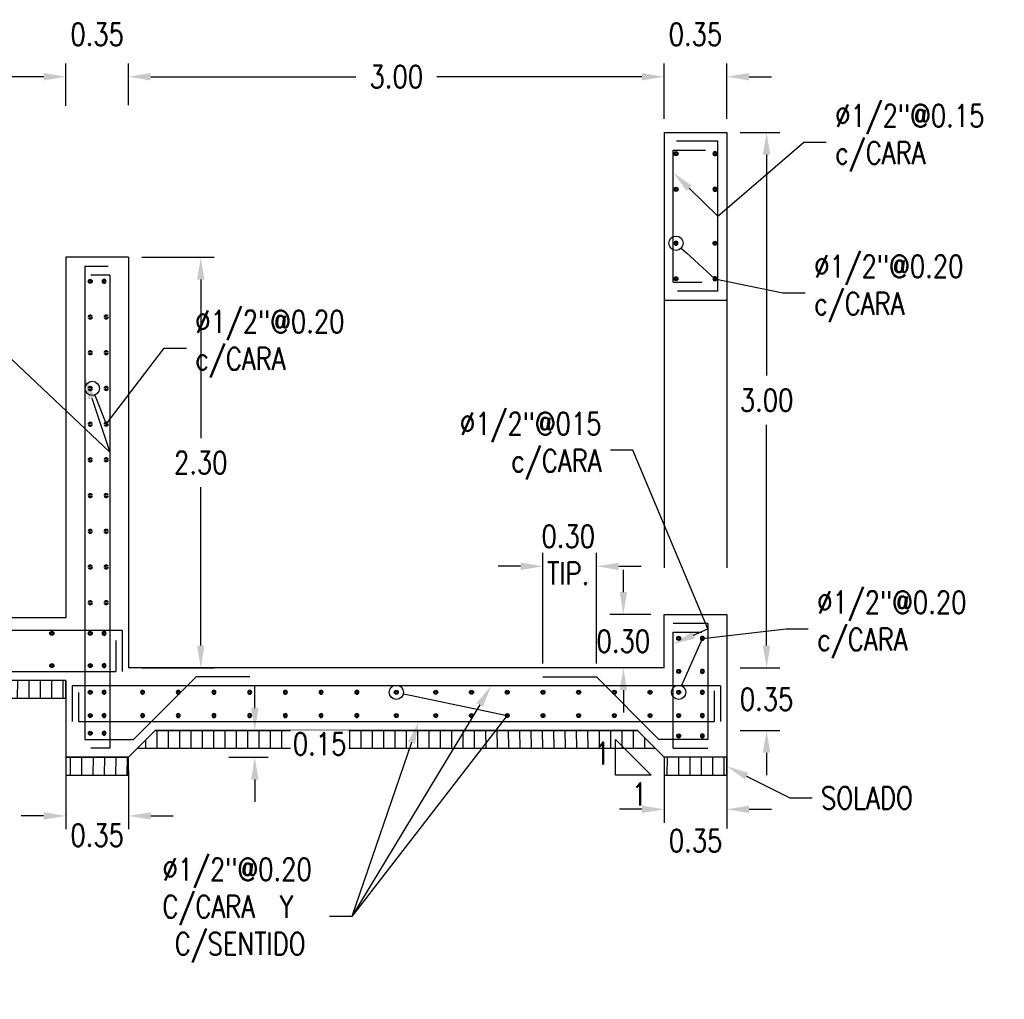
# Model space of a CAD drawing. Header units: metres. Extents: x 725561 to 725799, y 9150913 to 9151110.
# Tile 8 of 36: x 725618.61 to 725624.12, y 9150923.1 to 9150928.59. Entities that reach past the tile are written whole.
import ezdxf
from ezdxf import colors
from ezdxf.entities.mleader import LeaderData, LeaderLine
from ezdxf.math import Vec2, Vec3

# ---------------------------------------------------------------- set-up
doc = ezdxf.new("R2010")
doc.units = ezdxf.units.M
doc.linetypes.add('DASHED', pattern=[0.75, 0.5, -0.25])
for name, color, linetype in [('2MURO', 2, 'Continuous'), ('Acero', 7, 'Continuous'), ('Layer1 (.05)', 8, 'Continuous'), ('Layer3 (.10)', 3, 'Continuous'), ('Layer4 (.15)', 2, 'Continuous')]:
    doc.layers.add(name, color=color, linetype=linetype)
doc.layers.add('punto 01', color=4, linetype='Continuous', lineweight=5)
doc.styles.add('AIR-Simplex.(0.80)', font='simplex.shx', dxfattribs={"width": 0.8})
doc.styles.add('SIMPLEX', font='simplex.shx')
doc.dimstyles.new('AIR-100 (A3)_HORIZ', dxfattribs={"dimscale": 0.1, "dimtxt": 1.25, "dimasz": 1.25, "dimexe": 0.75, "dimexo": 0.75, "dimgap": 0.75, "dimtad": 0, "dimtih": 1, "dimtoh": 1, "dimzin": 1, "dimdsep": 46, "dimtxsty": 'AIR-Simplex.(0.80)', "dimcen": 0.75, "dimdle": 1.5, "dimclrd": 1, "dimclre": 1, "dimclrt": 7, "dimadec": 0, "dimazin": 0, "dimtfac": 1, "dimtofl": 0, "dimtmove": 2, "dimatfit": 3, "dimfxl": 1.5, "dimtolj": 1, "dimtzin": 1, "dimarcsym": 0})

# ---------------------------------------------------------------- blocks, each defined once
blk = doc.blocks.new('_DotBlank')
at = {"color": 0, "linetype": 'ByBlock', "lineweight": -2}
blk.add_line((-0.5, 0), (-1, 0), dxfattribs=at)
blk.add_circle((0, 0), 0.5, dxfattribs=at)
blk = doc.blocks.new('*D929')
at = {"layer": 'Defpoints', "color": 0, "transparency": 16777216}
for p in [(725622.2186300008, 9150928.271247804), (725619.218630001, 9150928.036518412), (725622.2186300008, 9150928.043039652)]:
    blk.add_point(p, dxfattribs=at)
at = {"layer": 'Layer1 (.05)', "color": 1, "lineweight": -2, "transparency": 16777216}
for p, q in [((725619.218630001, 9150928.111518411), (725619.218630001, 9150928.346247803)), ((725622.2186300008, 9150928.11803965), (725622.2186300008, 9150928.346247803)), ((725619.343630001, 9150928.271247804), (725620.4912490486, 9150928.271247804)), ((725622.0936300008, 9150928.271247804), (725620.9460109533, 9150928.271247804))]:
    blk.add_line(p, q, dxfattribs=at)
at = {"layer": 'Layer1 (.05)', "color": 1, "transparency": 16777216}
for points in [[(725619.343630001, 9150928.292081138), (725619.343630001, 9150928.25041447), (725619.218630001, 9150928.271247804)], [(725622.0936300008, 9150928.292081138), (725622.0936300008, 9150928.25041447), (725622.2186300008, 9150928.271247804)]]:
    blk.add_solid(points, dxfattribs=at)
at = {"layer": 'Layer1 (.05)', "color": 7, "transparency": 16777216, "insert": (725620.718630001, 9150928.271247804), "char_height": 0.125, "attachment_point": 5, "style": 'AIR-Simplex.(0.80)'}
blk.add_mtext('\\A1;3.00', dxfattribs=at)
blk = doc.blocks.new('*D930')
at = {"layer": 'Defpoints', "color": 0, "transparency": 16777216}
for p in [(725618.8686300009, 9150928.271247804), (725618.8686300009, 9150928.03411949), (725616.468630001, 9150927.959773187)]:
    blk.add_point(p, dxfattribs=at)
at = {"layer": 'Layer1 (.05)', "color": 1, "lineweight": -2, "transparency": 16777216}
for p, q in [((725616.468630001, 9150928.034773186), (725616.468630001, 9150928.346247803)), ((725618.8686300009, 9150928.10911949), (725618.8686300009, 9150928.346247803)), ((725616.593630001, 9150928.271247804), (725617.4412490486, 9150928.271247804)), ((725618.7436300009, 9150928.271247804), (725617.8960109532, 9150928.271247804))]:
    blk.add_line(p, q, dxfattribs=at)
at = {"layer": 'Layer1 (.05)', "color": 1, "transparency": 16777216}
for points in [[(725616.593630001, 9150928.292081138), (725616.593630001, 9150928.25041447), (725616.468630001, 9150928.271247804)], [(725618.7436300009, 9150928.292081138), (725618.7436300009, 9150928.25041447), (725618.8686300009, 9150928.271247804)]]:
    blk.add_solid(points, dxfattribs=at)
at = {"layer": 'Layer1 (.05)', "color": 7, "transparency": 16777216, "insert": (725617.6686300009, 9150928.271247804), "char_height": 0.125, "attachment_point": 5, "style": 'AIR-Simplex.(0.80)'}
blk.add_mtext('\\A1;2.40', dxfattribs=at)
blk = doc.blocks.new('*D932')
at = {"layer": 'Defpoints', "color": 0, "transparency": 16777216}
for p in [(725619.218630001, 9150928.271247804), (725618.8686300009, 9150928.03411949), (725619.218630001, 9150928.036518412)]:
    blk.add_point(p, dxfattribs=at)
at = {"layer": 'Layer4 (.15)', "color": 1, "lineweight": -2, "transparency": 16777216}
for p, q in [((725618.8686300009, 9150928.10911949), (725618.8686300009, 9150928.346247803)), ((725619.218630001, 9150928.111518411), (725619.218630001, 9150928.346247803)), ((725618.7436300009, 9150928.271247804), (725618.6186300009, 9150928.271247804)), ((725619.343630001, 9150928.271247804), (725619.468630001, 9150928.271247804))]:
    blk.add_line(p, q, dxfattribs=at)
at = {"layer": 'Layer4 (.15)', "color": 1, "transparency": 16777216}
for points in [[(725618.7436300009, 9150928.292081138), (725618.7436300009, 9150928.25041447), (725618.8686300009, 9150928.271247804)], [(725619.343630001, 9150928.292081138), (725619.343630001, 9150928.25041447), (725619.218630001, 9150928.271247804)]]:
    blk.add_solid(points, dxfattribs=at)
at = {"layer": 'Layer4 (.15)', "color": 7, "transparency": 16777216, "insert": (725619.0436300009, 9150928.508747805), "char_height": 0.125, "attachment_point": 5, "style": 'AIR-Simplex.(0.80)'}
blk.add_mtext('\\A1;0.35', dxfattribs=at)
blk = doc.blocks.new('*D1040')
at = {"layer": 'Defpoints', "color": 0, "transparency": 16777216}
for p in [(725622.5686300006, 9150928.271247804), (725622.2186300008, 9150927.959773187), (725622.5686300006, 9150927.959773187)]:
    blk.add_point(p, dxfattribs=at)
at = {"layer": 'Layer4 (.15)', "color": 1, "lineweight": -2, "transparency": 16777216}
for p, q in [((725622.2186300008, 9150928.034773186), (725622.2186300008, 9150928.346247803)), ((725622.5686300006, 9150928.034773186), (725622.5686300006, 9150928.346247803)), ((725622.0936300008, 9150928.271247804), (725621.9686300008, 9150928.271247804)), ((725622.6936300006, 9150928.271247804), (725622.8186300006, 9150928.271247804))]:
    blk.add_line(p, q, dxfattribs=at)
at = {"layer": 'Layer4 (.15)', "color": 1, "transparency": 16777216}
for points in [[(725622.0936300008, 9150928.292081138), (725622.0936300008, 9150928.25041447), (725622.2186300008, 9150928.271247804)], [(725622.6936300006, 9150928.292081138), (725622.6936300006, 9150928.25041447), (725622.5686300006, 9150928.271247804)]]:
    blk.add_solid(points, dxfattribs=at)
at = {"layer": 'Layer4 (.15)', "color": 7, "transparency": 16777216, "insert": (725622.3936300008, 9150928.508747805), "char_height": 0.125, "attachment_point": 5, "style": 'AIR-Simplex.(0.80)'}
blk.add_mtext('\\A1;0.35', dxfattribs=at)
blk = doc.blocks.new('*D934')
at = {"layer": 'Defpoints', "color": 0, "transparency": 16777216}
for p in [(725618.8686300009, 9150924.459773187), (725619.218630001, 9150924.459773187), (725619.218630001, 9150924.131105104)]:
    blk.add_point(p, dxfattribs=at)
at = {"layer": 'Layer4 (.15)', "color": 1, "lineweight": -2, "transparency": 16777216}
for p, q in [((725618.8686300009, 9150924.384773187), (725618.8686300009, 9150924.056105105)), ((725619.218630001, 9150924.384773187), (725619.218630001, 9150924.056105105)), ((725618.7436300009, 9150924.131105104), (725618.6186300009, 9150924.131105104)), ((725619.343630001, 9150924.131105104), (725619.468630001, 9150924.131105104))]:
    blk.add_line(p, q, dxfattribs=at)
at = {"layer": 'Layer4 (.15)', "color": 1, "transparency": 16777216}
for points in [[(725618.7436300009, 9150924.151938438), (725618.7436300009, 9150924.11027177), (725618.8686300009, 9150924.131105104)], [(725619.343630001, 9150924.151938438), (725619.343630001, 9150924.11027177), (725619.218630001, 9150924.131105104)]]:
    blk.add_solid(points, dxfattribs=at)
at = {"layer": 'Layer4 (.15)', "color": 7, "transparency": 16777216, "insert": (725619.0436300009, 9150924.022938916), "char_height": 0.125, "attachment_point": 5, "style": 'AIR-Simplex.(0.80)'}
blk.add_mtext('\\A1;0.35', dxfattribs=at)
blk = doc.blocks.new('*D1041')
at = {"layer": 'Defpoints', "color": 0, "transparency": 16777216}
for p in [(725622.2186300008, 9150924.459773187), (725622.5686300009, 9150924.459773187), (725622.5686300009, 9150924.168218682)]:
    blk.add_point(p, dxfattribs=at)
at = {"layer": 'Layer4 (.15)', "color": 1, "lineweight": -2, "transparency": 16777216}
for p, q in [((725622.2186300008, 9150924.384773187), (725622.2186300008, 9150924.093218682)), ((725622.5686300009, 9150924.384773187), (725622.5686300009, 9150924.093218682)), ((725622.0936300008, 9150924.168218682), (725621.9686300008, 9150924.168218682)), ((725622.6936300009, 9150924.168218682), (725622.8186300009, 9150924.168218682))]:
    blk.add_line(p, q, dxfattribs=at)
at = {"layer": 'Layer4 (.15)', "color": 1, "transparency": 16777216}
for points in [[(725622.0936300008, 9150924.189052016), (725622.0936300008, 9150924.147385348), (725622.2186300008, 9150924.168218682)], [(725622.6936300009, 9150924.189052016), (725622.6936300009, 9150924.147385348), (725622.5686300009, 9150924.168218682)]]:
    blk.add_solid(points, dxfattribs=at)
at = {"layer": 'Layer4 (.15)', "color": 7, "transparency": 16777216, "insert": (725622.3944418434, 9150923.992178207), "char_height": 0.125, "attachment_point": 5, "style": 'AIR-Simplex.(0.80)'}
blk.add_mtext('\\A1;0.35', dxfattribs=at)
blk = doc.blocks.new('*D935')
at = {"layer": 'Defpoints', "color": 0, "transparency": 16777216}
for p in [(725622.5686300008, 9150927.95977319), (725622.5686300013, 9150924.959773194), (725622.7917772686, 9150924.959773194)]:
    blk.add_point(p, dxfattribs=at)
at = {"layer": 'Layer4 (.15)', "color": 1, "lineweight": -2, "transparency": 16777216}
for p, q in [((725622.6436300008, 9150927.95977319), (725622.8667772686, 9150927.95977319)), ((725622.7917772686, 9150927.83477319), (725622.7917772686, 9150926.597273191)), ((725622.7917772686, 9150925.084773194), (725622.7917772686, 9150926.322273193)), ((725622.6436300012, 9150924.959773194), (725622.8667772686, 9150924.959773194))]:
    blk.add_line(p, q, dxfattribs=at)
at = {"layer": 'Layer4 (.15)', "color": 1, "transparency": 16777216}
for points in [[(725622.7709439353, 9150927.83477319), (725622.812610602, 9150927.83477319), (725622.7917772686, 9150927.95977319)], [(725622.7709439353, 9150925.084773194), (725622.812610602, 9150925.084773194), (725622.7917772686, 9150924.959773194)]]:
    blk.add_solid(points, dxfattribs=at)
at = {"layer": 'Layer4 (.15)', "color": 7, "transparency": 16777216, "insert": (725622.7917772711, 9150926.45977319), "char_height": 0.125, "attachment_point": 5, "style": 'AIR-Simplex.(0.80)'}
blk.add_mtext('\\A1;3.00', dxfattribs=at)
blk = doc.blocks.new('*D936')
at = {"layer": 'Defpoints', "color": 0, "transparency": 16777216}
for p in [(725621.8393406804, 9150925.529212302), (725621.5393406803, 9150924.909773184), (725621.8393406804, 9150924.909773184)]:
    blk.add_point(p, dxfattribs=at)
at = {"layer": 'Layer4 (.15)', "color": 1, "lineweight": -2, "transparency": 16777216}
for p, q in [((725621.5393406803, 9150924.984773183), (725621.5393406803, 9150925.6042123)), ((725621.8393406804, 9150924.984773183), (725621.8393406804, 9150925.6042123)), ((725621.4143406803, 9150925.529212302), (725621.2893406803, 9150925.529212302)), ((725621.9643406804, 9150925.529212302), (725622.0893406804, 9150925.529212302))]:
    blk.add_line(p, q, dxfattribs=at)
at = {"layer": 'Layer4 (.15)', "color": 1, "transparency": 16777216}
for points in [[(725621.4143406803, 9150925.550045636), (725621.4143406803, 9150925.508378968), (725621.5393406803, 9150925.529212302)], [(725621.9643406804, 9150925.550045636), (725621.9643406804, 9150925.508378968), (725621.8393406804, 9150925.529212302)]]:
    blk.add_solid(points, dxfattribs=at)
at = {"layer": 'Layer4 (.15)', "color": 7, "transparency": 16777216, "insert": (725621.681331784, 9150925.59336965), "char_height": 0.125, "attachment_point": 5, "style": 'AIR-Simplex.(0.80)'}
blk.add_mtext('\\A1;0.30\\PTIP.', dxfattribs=at)
blk = doc.blocks.new('acero_arm')
at = {"layer": 'Acero', "color": 2, "const_width": 0.00940407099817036}
blk.add_lwpolyline([(0, 0.006562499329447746, -1), (0, -0.006562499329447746, -1)], format="xyb", close=True, dxfattribs=at)
at = {"layer": 'Acero', "color": 7}
blk.add_circle((0, 0), 0.01125, dxfattribs=at)
blk = doc.blocks.new('*D952')
at = {"layer": 'Defpoints', "color": 0, "ltscale": 0.1, "transparency": 16777216}
for p in [(725619.9263303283, 9150924.609773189), (725619.7066874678, 9150924.45977319), (725619.9263303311, 9150924.45977319)]:
    blk.add_point(p, dxfattribs=at)
at = {"layer": 'Layer1 (.05)', "color": 1, "lineweight": -2, "ltscale": 0.1, "transparency": 16777216}
for p, q in [((725619.9263303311, 9150924.734773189), (725619.9263303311, 9150924.859773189)), ((725619.7816874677, 9150924.45977319), (725620.0013303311, 9150924.45977319)), ((725619.9263303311, 9150924.33477319), (725619.9263303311, 9150924.20977319))]:
    blk.add_line(p, q, dxfattribs=at)
at = {"layer": 'Layer1 (.05)', "color": 1, "ltscale": 0.1, "transparency": 16777216}
for points in [[(725619.9054969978, 9150924.734773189), (725619.9471636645, 9150924.734773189), (725619.9263303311, 9150924.609773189)], [(725619.9054969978, 9150924.33477319), (725619.9471636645, 9150924.33477319), (725619.9263303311, 9150924.45977319)]]:
    blk.add_solid(points, dxfattribs=at)
at = {"layer": 'Layer1 (.05)', "color": 7, "ltscale": 0.1, "transparency": 16777216, "insert": (725620.2888303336, 9150924.534773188), "char_height": 0.125, "attachment_point": 5, "style": 'AIR-Simplex.(0.80)', "bg_fill": 3, "box_fill_scale": 1.1, "bg_fill_color": 256, "bg_fill_true_color": 13158600, "bg_fill_transparency": 0}
blk.add_mtext('\\A1;0.15', dxfattribs=at)
blk = doc.blocks.new('*D1051')
at = {"layer": 'Defpoints', "color": 0, "transparency": 16777216}
for p in [(725622.2186300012, 9150925.259773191), (725621.9899291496, 9150924.95977319), (725622.2186300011, 9150924.95977319)]:
    blk.add_point(p, dxfattribs=at)
at = {"layer": 'Layer4 (.15)', "color": 1, "lineweight": -2, "transparency": 16777216}
for p, q in [((725621.9899291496, 9150925.384773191), (725621.9899291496, 9150925.509773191)), ((725622.1436300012, 9150925.259773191), (725621.9149291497, 9150925.259773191)), ((725622.1436300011, 9150924.95977319), (725621.9149291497, 9150924.95977319)), ((725621.9899291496, 9150924.83477319), (725621.9899291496, 9150924.70977319))]:
    blk.add_line(p, q, dxfattribs=at)
at = {"layer": 'Layer4 (.15)', "color": 1, "transparency": 16777216}
for points in [[(725621.9690958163, 9150925.384773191), (725622.010762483, 9150925.384773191), (725621.9899291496, 9150925.259773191)], [(725621.9690958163, 9150924.83477319), (725622.010762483, 9150924.83477319), (725621.9899291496, 9150924.95977319)]]:
    blk.add_solid(points, dxfattribs=at)
at = {"layer": 'Layer4 (.15)', "color": 7, "transparency": 16777216, "insert": (725621.9899291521, 9150925.109773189), "char_height": 0.125, "attachment_point": 5, "style": 'AIR-Simplex.(0.80)'}
blk.add_mtext('\\A1;0.30', dxfattribs=at)
blk = doc.blocks.new('*D953')
at = {"layer": 'Defpoints', "color": 0, "transparency": 16777216}
for p in [(725622.5686300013, 9150924.95977319), (725622.5686300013, 9150924.609773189), (725622.7917772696, 9150924.609773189)]:
    blk.add_point(p, dxfattribs=at)
at = {"layer": 'Layer4 (.15)', "color": 1, "lineweight": -2, "transparency": 16777216}
for p, q in [((725622.7917772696, 9150925.08477319), (725622.7917772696, 9150925.20977319)), ((725622.6436300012, 9150924.95977319), (725622.8667772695, 9150924.95977319)), ((725622.6436300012, 9150924.609773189), (725622.8667772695, 9150924.609773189)), ((725622.7917772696, 9150924.484773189), (725622.7917772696, 9150924.359773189))]:
    blk.add_line(p, q, dxfattribs=at)
at = {"layer": 'Layer4 (.15)', "color": 1, "transparency": 16777216}
for points in [[(725622.7709439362, 9150925.08477319), (725622.8126106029, 9150925.08477319), (725622.7917772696, 9150924.95977319)], [(725622.7709439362, 9150924.484773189), (725622.8126106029, 9150924.484773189), (725622.7917772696, 9150924.609773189)]]:
    blk.add_solid(points, dxfattribs=at)
at = {"layer": 'Layer4 (.15)', "color": 7, "transparency": 16777216, "insert": (725622.791777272, 9150924.784773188), "char_height": 0.125, "attachment_point": 5, "style": 'AIR-Simplex.(0.80)'}
blk.add_mtext('\\A1;0.35', dxfattribs=at)
blk = doc.blocks.new('*D966')
at = {"layer": 'Defpoints', "color": 0, "transparency": 16777216}
for p in [(725619.2186300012, 9150927.259773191), (725619.2186300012, 9150924.95977319), (725619.6237308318, 9150924.95977319)]:
    blk.add_point(p, dxfattribs=at)
at = {"layer": 'Layer1 (.05)', "color": 1, "lineweight": -2, "transparency": 16777216}
for p, q in [((725619.2936300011, 9150927.259773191), (725619.6987308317, 9150927.259773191)), ((725619.6237308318, 9150927.134773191), (725619.6237308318, 9150926.24727319)), ((725619.6237308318, 9150925.08477319), (725619.6237308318, 9150925.972273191)), ((725619.2936300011, 9150924.95977319), (725619.6987308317, 9150924.95977319))]:
    blk.add_line(p, q, dxfattribs=at)
at = {"layer": 'Layer1 (.05)', "color": 1, "transparency": 16777216}
for points in [[(725619.6028974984, 9150927.134773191), (725619.6445641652, 9150927.134773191), (725619.6237308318, 9150927.259773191)], [(725619.6028974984, 9150925.08477319), (725619.6445641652, 9150925.08477319), (725619.6237308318, 9150924.95977319)]]:
    blk.add_solid(points, dxfattribs=at)
at = {"layer": 'Layer1 (.05)', "color": 7, "transparency": 16777216, "insert": (725619.6237308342, 9150926.109773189), "char_height": 0.125, "attachment_point": 5, "style": 'AIR-Simplex.(0.80)'}
blk.add_mtext('\\A1;2.30', dxfattribs=at)
blk = doc.blocks.new('*U695')
at = {"layer": 'punto 01', "color": 2, "const_width": 0.01253876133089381}
blk.add_lwpolyline([(0.008750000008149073, 0, 1), (-0.008750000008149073, 0, 1)], format="xyb", close=True, dxfattribs=at)
blk = doc.blocks.new('*U694')
at = {"layer": '2MURO', "color": 0, "linetype": 'ByBlock', "lineweight": -2, "transparency": 16777216}
for p in [(9.797174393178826e-17, 1.6), (8.572527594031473e-17, 1.4), (7.34788079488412e-17, 1.2), (6.123233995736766e-17, 1), (4.898587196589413e-17, 0.8), (3.67394039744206e-17, 0.6000000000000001), (2.449293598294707e-17, 0.4), (1.224646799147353e-17, 0.2), (0, 0)]:
    blk.add_blockref('*U695', p, dxfattribs=at)
blk = doc.blocks.new('*U697')
at = {"layer": 'punto 01', "color": 2, "const_width": 0.01253876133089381}
blk.add_lwpolyline([(0.008750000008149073, 0, 1), (-0.008750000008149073, 0, 1)], format="xyb", close=True, dxfattribs=at)
blk = doc.blocks.new('*U696')
at = {"layer": '2MURO', "color": 0, "linetype": 'ByBlock', "lineweight": -2, "transparency": 16777216}
for p in [(9.797174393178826e-17, 1.6), (8.572527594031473e-17, 1.4), (7.34788079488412e-17, 1.2), (6.123233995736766e-17, 1), (4.898587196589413e-17, 0.8), (3.67394039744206e-17, 0.6000000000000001), (2.449293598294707e-17, 0.4), (1.224646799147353e-17, 0.2), (0, 0)]:
    blk.add_blockref('*U697', p, dxfattribs=at)

msp = doc.modelspace()

# ---------------------------------------------------------------- hatches: boundary and pattern name
at = {"layer": 'Layer1 (.05)'}
h = msp.add_hatch(dxfattribs=at)
h.set_pattern_fill('ANSI31', color=256, scale=0.02, angle=45)
h.set_pattern_definition([(90, (-25465.625361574, 76036.9878222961), (-0.0635, 0), [])])
h.paths.add_polyline_path([(725618.868630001, 9150924.889773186), (725616.6186299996, 9150924.889773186), (725616.5186299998, 9150924.789773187), (725618.868630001, 9150924.789773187)])
h = msp.add_hatch(dxfattribs=at)
h.set_pattern_fill('ANSI31', color=256, scale=0.02, angle=45)
h.set_pattern_definition([(90, (-25462.875361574, 76036.7078222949), (-0.0635, 0), [])])
h.paths.add_polyline_path([(725622.0686300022, 9150924.609773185), (725619.3686299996, 9150924.609773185), (725619.2686299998, 9150924.509773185), (725622.168630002, 9150924.509773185)])
h = msp.add_hatch(dxfattribs=at)
h.set_pattern_fill('ANSI31', color=256, scale=0.02, angle=45)
h.set_pattern_definition([(90, (-25464.375361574, 76037.43782229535), (-0.0635, 0), [])])
h.paths.add_polyline_path([(725619.218630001, 9150924.459773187), (725618.8686300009, 9150924.459773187), (725618.8686300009, 9150924.359773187), (725619.218630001, 9150924.359773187)])
h = msp.add_hatch(dxfattribs=at)
h.set_pattern_fill('ANSI31', color=256, scale=0.02, angle=45)
h.set_pattern_definition([(90, (-25462.87536157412, 76037.43782229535), (-0.0635, 0), [])])
h.paths.add_polyline_path([(725622.5686300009, 9150924.459773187), (725622.2186300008, 9150924.459773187), (725622.2186300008, 9150924.359773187), (725622.5686300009, 9150924.359773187)])

# ---------------------------------------------------------------- linework, layer by layer
at = {"color": 1, "ltscale": 0.1}
msp.add_lwpolyline([(725621.9463413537, 9150924.359341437), (725621.9463413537, 9150924.55934144), (725622.1463413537, 9150924.359341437)], close=True, dxfattribs=at)
at = {"layer": 'Layer1 (.05)'}
for p, q in [((725622.2186300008, 9150927.959773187), (725622.2186300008, 9150927.019773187)), ((725622.2186300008, 9150927.959773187), (725622.5686300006, 9150927.959773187)), ((725622.5686300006, 9150927.959773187), (725622.568630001, 9150927.019773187)), ((725619.218630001, 9150927.259773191), (725618.8686300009, 9150927.259773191)), ((725618.8686300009, 9150927.259773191), (725618.8686300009, 9150925.239773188)), ((725619.218630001, 9150927.259773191), (725619.218630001, 9150924.959773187)), ((725622.2186300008, 9150927.019773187), (725622.5686300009, 9150927.019773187)), ((725622.2186300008, 9150924.959773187), (725622.2186300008, 9150925.259773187)), ((725622.2186300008, 9150925.259773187), (725622.5686300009, 9150925.259773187)), ((725622.568630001, 9150925.259773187), (725622.5686300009, 9150924.05977319)), ((725618.8686300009, 9150925.239773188), (725616.468630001, 9150925.239773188)), ((725622.2186300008, 9150924.959773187), (725619.218630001, 9150924.959773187)), ((725618.868630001, 9150924.889773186), (725616.6686300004, 9150924.889773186)), ((725618.8686300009, 9150924.889773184), (725618.8686300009, 9150924.459773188)), ((725619.3686299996, 9150924.609773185), (725619.218630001, 9150924.459773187)), ((725622.0686300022, 9150924.609773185), (725622.2186300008, 9150924.459773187)), ((725618.8686300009, 9150924.459773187), (725619.218630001, 9150924.459773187)), ((725622.5686300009, 9150924.459773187), (725622.2186300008, 9150924.459773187))]:
    msp.add_line(p, q, dxfattribs=at)
at = {"layer": 'Layer1 (.05)', "color": 8, "linetype": 'DASHED', "ltscale": 3}
for p, q in [((725622.2186300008, 9150927.019773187), (725622.2186300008, 9150925.259773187)), ((725622.5686300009, 9150927.019773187), (725622.5686300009, 9150925.259773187))]:
    msp.add_line(p, q, dxfattribs=at)
at = {"layer": 'Layer1 (.05)', "ltscale": 0.1}
msp.add_line((725619.3686299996, 9150924.609773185), (725622.0686300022, 9150924.609773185), dxfattribs=at)
at = {"layer": 'Layer1 (.05)'}
for points in [[(725618.868630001, 9150924.889773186), (725616.6186299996, 9150924.889773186), (725616.5186299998, 9150924.789773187), (725618.868630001, 9150924.789773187)], [(725622.0686300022, 9150924.609773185), (725619.3686299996, 9150924.609773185), (725619.2686299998, 9150924.509773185), (725622.168630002, 9150924.509773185)], [(725619.218630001, 9150924.459773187), (725618.8686300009, 9150924.459773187), (725618.8686300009, 9150924.359773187), (725619.218630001, 9150924.359773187)], [(725622.5686300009, 9150924.459773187), (725622.2186300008, 9150924.459773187), (725622.2186300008, 9150924.359773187), (725622.5686300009, 9150924.359773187)]]:
    msp.add_lwpolyline(points, close=True, dxfattribs=at)
at = {"layer": 'Layer3 (.10)', "linetype": 'Continuous'}
for p, q in [((725622.5186300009, 9150927.909773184), (725622.2871739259, 9150927.909773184)), ((725622.5186300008, 9150927.069773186), (725622.5186300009, 9150927.909773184)), ((725622.268630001, 9150927.119773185), (725622.2686300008, 9150927.859773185)), ((725622.2686300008, 9150927.859773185), (725622.4506752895, 9150927.859773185)), ((725618.973630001, 9150927.209773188), (725618.973630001, 9150924.559773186)), ((725618.973630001, 9150927.209773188), (725619.1057836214, 9150927.209773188)), ((725619.1136300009, 9150927.15977319), (725619.0088462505, 9150927.15977319)), ((725619.1136300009, 9150927.15977319), (725619.1136300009, 9150924.509773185)), ((725622.268630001, 9150927.119773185), (725622.4286300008, 9150927.119773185)), ((725622.5186300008, 9150927.069773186), (725622.293630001, 9150927.069773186)), ((725622.463630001, 9150925.209773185), (725622.2686300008, 9150925.209773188)), ((725622.463630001, 9150925.209773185), (725622.4636300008, 9150924.559773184)), ((725619.1836300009, 9150925.169773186), (725616.1536300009, 9150925.169773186)), ((725619.1836300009, 9150925.169773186), (725619.1836300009, 9150924.939773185)), ((725622.268630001, 9150924.509773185), (725622.2686300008, 9150925.159773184)), ((725622.2686300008, 9150925.159773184), (725622.4295464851, 9150925.159773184)), ((725619.1486300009, 9150925.113424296), (725619.1486300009, 9150924.939773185)), ((725616.1886300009, 9150924.939773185), (725619.1486300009, 9150924.939773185)), ((725618.9036300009, 9150924.859773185), (725618.9036300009, 9150924.659773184)), ((725622.533630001, 9150924.859773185), (725618.9036300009, 9150924.859773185)), ((725619.5979193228, 9150924.909773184), (725619.247919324, 9150924.559773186)), ((725619.8979193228, 9150924.909773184), (725619.5979193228, 9150924.909773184)), ((725621.5393406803, 9150924.909773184), (725621.8393406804, 9150924.909773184)), ((725621.8393406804, 9150924.909773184), (725622.1893406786, 9150924.559773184)), ((725622.533630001, 9150924.859773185), (725622.5336300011, 9150924.659773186)), ((725618.9386300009, 9150924.822182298), (725618.9386300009, 9150924.659773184)), ((725622.4986300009, 9150924.83090172), (725622.4986300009, 9150924.659773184)), ((725618.9386300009, 9150924.659773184), (725622.4986300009, 9150924.659773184)), ((725618.973630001, 9150924.559773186), (725619.247919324, 9150924.559773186)), ((725622.4636300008, 9150924.559773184), (725622.1893406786, 9150924.559773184)), ((725619.1136300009, 9150924.509773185), (725619.0086300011, 9150924.509773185)), ((725622.268630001, 9150924.509773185), (725622.4636300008, 9150924.509773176))]:
    msp.add_line(p, q, dxfattribs=at)

# ---------------------------------------------------------------- block references
at = {"layer": '2MURO', "xscale": -1, "rotation": 180}
for name, p in [('*U694', (725619.0049175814, 9150926.9250841)), ('*U696', (725619.0941116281, 9150926.925626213))]:
    msp.add_blockref(name, p, dxfattribs=at)
at = {"layer": 'Acero', "color": 7}
for p in [(725622.2846847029, 9150927.84062621), (725622.284684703, 9150927.64062621), (725619.0046847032, 9150927.125626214), (725622.2846847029, 9150927.139516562), (725618.7896847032, 9150925.153723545), (725619.0046847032, 9150925.153723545), (725622.2996847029, 9150925.125626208), (725618.7896847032, 9150924.973306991), (725619.0046847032, 9150924.973306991), (725622.2996847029, 9150924.94062621), (725619.0046847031, 9150924.823877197), (725620.7186300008, 9150924.823877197), (725620.939684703, 9150924.823877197), (725621.1396847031, 9150924.823877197), (725621.339684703, 9150924.823877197), (725621.539684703, 9150924.823877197), (725621.7396847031, 9150924.823877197), (725621.939684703, 9150924.823877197), (725622.1396847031, 9150924.823877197), (725622.299684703, 9150924.823877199), (725619.0046847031, 9150924.69330699), (725620.7186300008, 9150924.69330699), (725620.939684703, 9150924.69330699), (725621.1396847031, 9150924.69330699), (725621.339684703, 9150924.69330699), (725621.539684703, 9150924.69330699), (725621.7396847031, 9150924.69330699), (725621.939684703, 9150924.69330699), (725622.1396847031, 9150924.69330699), (725622.299684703, 9150924.693306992), (725619.0046847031, 9150924.594516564), (725622.2996847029, 9150924.579516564)]:
    msp.add_blockref('acero_arm', p, dxfattribs=at)
at = {"layer": 'Acero', "color": 7, "xscale": -1}
for p in [(725622.5025752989, 9150927.84062621), (725622.502575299, 9150927.64062621), (725619.0825752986, 9150927.125626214), (725622.5025752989, 9150927.139516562), (725619.0825752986, 9150925.153723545), (725622.4325752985, 9150925.125626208), (725619.0825752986, 9150924.973306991), (725622.4325752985, 9150924.94062621), (725619.0825752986, 9150924.823877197), (725619.2975752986, 9150924.823877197), (725619.4975752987, 9150924.823877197), (725619.6975752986, 9150924.823877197), (725619.8975752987, 9150924.823877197), (725620.0975752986, 9150924.823877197), (725620.2975752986, 9150924.823877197), (725620.4975752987, 9150924.823877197), (725622.4325752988, 9150924.823877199), (725619.0825752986, 9150924.69330699), (725619.2975752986, 9150924.69330699), (725619.4975752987, 9150924.69330699), (725619.6975752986, 9150924.69330699), (725619.8975752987, 9150924.69330699), (725620.0975752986, 9150924.69330699), (725620.2975752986, 9150924.69330699), (725620.4975752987, 9150924.69330699), (725622.4325752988, 9150924.693306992), (725619.0825752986, 9150924.594516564), (725622.4325752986, 9150924.579516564)]:
    msp.add_blockref('acero_arm', p, dxfattribs=at)
at = {"layer": 'Acero', "color": 7, "xscale": -1, "rotation": 180}
msp.add_blockref('acero_arm', (725622.284684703, 9150927.338920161), dxfattribs=at)
at = {"layer": 'Acero', "color": 7, "rotation": 180}
msp.add_blockref('acero_arm', (725622.502575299, 9150927.338920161), dxfattribs=at)

# ---------------------------------------------------------------- texts
at = {"color": 0, "style": 'SIMPLEX', "width": 0.8}
for p in [(725621.829731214, 9150924.418284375), (725622.0374171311, 9150924.189922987)]:
    msp.add_text('1', height=0.125, dxfattribs=at).set_placement(p)

# ---------------------------------------------------------------- dimensions: what is measured, and where the dimension line sits
at = {"layer": 'Layer1 (.05)'}
for base, p1, p2, picture, middle in [((725618.8686300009, 9150928.271247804), (725616.468630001, 9150927.959773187), (725618.8686300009, 9150928.03411949), '*D930', (725617.6686300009, 9150928.271247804)), ((725622.2186300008, 9150928.271247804), (725619.218630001, 9150928.036518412), (725622.2186300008, 9150928.043039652), '*D929', (725620.718630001, 9150928.271247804))]:
    dim = msp.add_linear_dim(base=base, p1=p1, p2=p2, dimstyle='AIR-100 (A3)_HORIZ', dxfattribs=at)
    dim.commit()
    dim.dimension.update_dxf_attribs({"geometry": picture, "text_midpoint": middle})
dim = msp.add_linear_dim(base=(725619.6237308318, 9150924.95977319), p1=(725619.218630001, 9150927.259773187), p2=(725619.218630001, 9150924.959773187), angle=90, dimstyle='AIR-100 (A3)_HORIZ', dxfattribs=at)
dim.commit()
dim.dimension.update_dxf_attribs({"geometry": '*D966', "text_midpoint": (725619.6237308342, 9150926.109773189)})
at = {"layer": 'Layer4 (.15)'}
for base, p1, p2, picture, middle in [((725619.218630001, 9150928.271247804), (725618.8686300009, 9150928.03411949), (725619.218630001, 9150928.036518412), '*D932', (725619.0436300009, 9150928.508747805)), ((725622.5686300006, 9150928.271247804), (725622.2186300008, 9150927.959773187), (725622.5686300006, 9150927.959773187), '*D1040', (725622.3936300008, 9150928.508747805))]:
    dim = msp.add_linear_dim(base=base, p1=p1, p2=p2, dimstyle='AIR-100 (A3)_HORIZ', dxfattribs=at)
    dim.commit()
    dim.dimension.update_dxf_attribs({"geometry": picture, "text_midpoint": middle})
for base, p1, p2, picture, middle in [((725622.7917772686, 9150924.959773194), (725622.5686300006, 9150927.959773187), (725622.568630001, 9150924.95977319), '*D935', (725622.7917772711, 9150926.45977319)), ((725621.9899291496, 9150924.95977319), (725622.218630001, 9150925.259773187), (725622.2186300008, 9150924.959773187), '*D1051', (725621.9899291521, 9150925.109773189)), ((725622.7917772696, 9150924.609773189), (725622.568630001, 9150924.959773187), (725622.568630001, 9150924.609773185), '*D953', (725622.791777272, 9150924.784773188))]:
    dim = msp.add_linear_dim(base=base, p1=p1, p2=p2, angle=90, dimstyle='AIR-100 (A3)_HORIZ', dxfattribs=at)
    dim.commit()
    dim.dimension.update_dxf_attribs({"geometry": picture, "text_midpoint": middle})
dim = msp.add_linear_dim(base=(725621.8393406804, 9150925.529212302), p1=(725621.5393406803, 9150924.909773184), p2=(725621.8393406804, 9150924.909773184), text='<>\\PTIP.', dimstyle='AIR-100 (A3)_HORIZ', dxfattribs=at)
dim.commit()
dim.dimension.update_dxf_attribs({"geometry": '*D936', "text_midpoint": (725621.681331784, 9150925.59336965), "dimtype": 160})
for base, p1, p2, picture, middle in [((725619.218630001, 9150924.131105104), (725618.8686300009, 9150924.459773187), (725619.218630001, 9150924.459773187), '*D934', (725619.0436300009, 9150924.022938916)), ((725622.5686300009, 9150924.168218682), (725622.2186300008, 9150924.459773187), (725622.5686300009, 9150924.459773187), '*D1041', (725622.3944418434, 9150923.992178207))]:
    dim = msp.add_linear_dim(base=base, p1=p1, p2=p2, dimstyle='AIR-100 (A3)_HORIZ', dxfattribs=at)
    dim.commit()
    dim.dimension.update_dxf_attribs({"geometry": picture, "text_midpoint": middle, "dimtype": 160})

# ---------------------------------------------------------------- leaders
at = {"layer": 'Layer3 (.10)'}
ml = msp.add_multileader_mtext('Standard', dxfattribs=at)
ml.set_content('{\\C0;%%C1/2"@0.15\\Pc/CARA}', color=7, style='AIR-Simplex.(0.80)')
ml.set_leader_properties(color=1, linetype='ByLayer', lineweight=-1)
ml.build(insert=Vec2(0, 0))
ml.multileader.update_dxf_attribs({"text_left_attachment_type": 2, "text_right_attachment_type": 2, "dogleg_length": 0.125, "arrow_head_size": 0.125})
ctx = ml.context
ctx.base_point, ctx.char_height, ctx.arrow_head_size, ctx.landing_gap_size, ctx.plane_origin = Vec3(725623.1258283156, 9150927.904338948), 0.125, 0.125, 0.05, Vec3(725622.2829903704, 9150932.51968519)
ctx.left_attachment, ctx.right_attachment = 2, 2
notes = []
notes.append((ctx, [(0, (1, 1, 0), (725623.0008283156, 9150927.904338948), (1, 0), 0.125, [(0, [(725622.2686300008, 9150927.734840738), (725622.5186300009, 9150927.489773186)], 0, [])])]))
ctx.mtext.insert, ctx.mtext.width, ctx.mtext.flow_direction = Vec3(725623.1758283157, 9150928.115648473), 0.8393452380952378, 5
ml = msp.add_multileader_mtext('Standard', dxfattribs=at)
ml.set_content('{\\C0;%%C1/2"@0.20\\Pc/CARA}', color=7, style='AIR-Simplex.(0.80)')
ml.set_leader_properties(color=1, linetype='ByLayer', lineweight=-1)
ml.set_arrow_properties(name='DOTBLANK')
ml.build(insert=Vec2(0, 0))
ml.multileader.update_dxf_attribs({"text_left_attachment_type": 2, "text_right_attachment_type": 2, "dogleg_length": 0.125, "arrow_head_size": 0.08})
ctx = ml.context
ctx.base_point, ctx.char_height, ctx.arrow_head_size, ctx.landing_gap_size, ctx.plane_origin = Vec3(725623.0081440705, 9150927.060309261), 0.125, 0.08, 0.05, Vec3(725622.2829903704, 9150932.000770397)
ctx.left_attachment, ctx.right_attachment = 2, 2
notes.append((ctx, [(0, (1, 1, 0), (725622.8831440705, 9150927.060309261), (1, 0), 0.125, [(0, [(725622.284684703, 9150927.338920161), (725622.5025752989, 9150927.139516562)], 0, [])])]))
ctx.mtext.insert, ctx.mtext.width, ctx.mtext.flow_direction = Vec3(725623.0581440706, 9150927.271618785), 0.858392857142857, 5
ml = msp.add_multileader_mtext('Standard', dxfattribs=at)
ml.set_content('{\\C0;%%C1/2"@0.20\\Pc/CARA}', color=7, style='AIR-Simplex.(0.80)')
ml.set_leader_properties(color=1, linetype='ByLayer', lineweight=-1)
ml.set_arrow_properties(name='DOTBLANK')
ml.build(insert=Vec2(0, 0))
ml.multileader.update_dxf_attribs({"text_left_attachment_type": 2, "text_right_attachment_type": 2, "dogleg_length": 0.125, "arrow_head_size": 0.08})
ctx = ml.context
ctx.base_point, ctx.char_height, ctx.arrow_head_size, ctx.landing_gap_size, ctx.plane_origin = Vec3(725619.54295303, 9150926.750963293), 0.125, 0.08, 0.05, Vec3(725620.4945266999, 9150932.3357704)
ctx.left_attachment, ctx.right_attachment = 2, 2
notes.append((ctx, [(0, (1, 1, 0), (725619.41795303, 9150926.750963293), (1, 0), 0.125, [(0, [(725619.0162210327, 9150926.525626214), (725619.0941116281, 9150926.325626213)], 0, [])])]))
ctx.mtext.insert, ctx.mtext.width, ctx.mtext.flow_direction = Vec3(725619.59295303, 9150926.962272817), 0.858392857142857, 5
ml = msp.add_multileader_mtext('Standard', dxfattribs=at)
ml.set_content('{\\C0;%%C1/2"@0.15\\Pc/CARA}', color=7, style='AIR-Simplex.(0.80)')
ml.set_leader_properties(color=1, linetype='ByLayer', lineweight=-1)
ml.build(insert=Vec2(0, 0))
ml.multileader.update_dxf_attribs({"text_left_attachment_type": 2, "text_right_attachment_type": 2, "dogleg_length": 0.1, "arrow_head_size": 0.125})
ctx = ml.context
ctx.base_point, ctx.char_height, ctx.arrow_head_size, ctx.landing_gap_size, ctx.plane_origin = Vec3(725617.3780151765, 9150926.68712227), 0.125, 0.125, 0.125, Vec3(725621.7329903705, 9150931.568315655)
ctx.left_attachment, ctx.right_attachment, ctx.text_align_type = 2, 2, 2
notes.append((ctx, [(1, (1, 1, 0), (725618.5661104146, 9150926.68712227), (-1, 0), 0.1, [(0, [(725618.973630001, 9150926.588820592), (725619.1136300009, 9150926.169328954)], 0, [])])]))
ctx.mtext.insert, ctx.mtext.width, ctx.mtext.alignment, ctx.mtext.flow_direction = Vec3(725618.3411104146, 9150926.898431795), 0.8393452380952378, 3, 5
ml = msp.add_multileader_mtext('Standard', dxfattribs=at)
ml.set_content('{\\C0;%%C1/2"@015\\Pc/CARA}', color=7, style='AIR-Simplex.(0.80)')
ml.set_leader_properties(color=1, linetype='ByLayer', lineweight=-1)
ml.build(insert=Vec2(0, 0))
ml.multileader.update_dxf_attribs({"text_left_attachment_type": 2, "text_right_attachment_type": 2, "dogleg_length": 0.125, "arrow_head_size": 0.125})
ctx = ml.context
ctx.base_point, ctx.char_height, ctx.arrow_head_size, ctx.landing_gap_size, ctx.plane_origin = Vec3(725621.0273571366, 9150926.179665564), 0.125, 0.125, 0.05, Vec3(725622.0573098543, 9150931.779197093)
ctx.left_attachment, ctx.right_attachment, ctx.text_align_type = 2, 2, 2
notes.append((ctx, [(1, (1, 1, 0), (725622.0428333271, 9150926.179665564), (-1, 0), 0.125, [(0, [(725622.2686300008, 9150925.094007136), (725622.463630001, 9150925.179085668)], 0, [])])]))
ctx.mtext.insert, ctx.mtext.width, ctx.mtext.alignment, ctx.mtext.flow_direction = Vec3(725621.8678333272, 9150926.390975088), 0.858392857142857, 3, 5
ml = msp.add_multileader_mtext('Standard', dxfattribs=at)
ml.set_content('{\\C0;%%C1/2"@0.20\\Pc/CARA}', color=7, style='AIR-Simplex.(0.80)')
ml.set_leader_properties(color=1, linetype='ByLayer', lineweight=-1)
ml.set_arrow_properties(name='DOTBLANK')
ml.build(insert=Vec2(0, 0))
ml.multileader.update_dxf_attribs({"text_left_attachment_type": 2, "text_right_attachment_type": 2, "dogleg_length": 0.125, "arrow_head_size": 0.08})
ctx = ml.context
ctx.base_point, ctx.char_height, ctx.arrow_head_size, ctx.landing_gap_size, ctx.plane_origin = Vec3(725623.0255994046, 9150925.178941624), 0.125, 0.08, 0.05, Vec3(725621.9981049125, 9150931.537232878)
ctx.left_attachment, ctx.right_attachment = 2, 2
notes.append((ctx, [(0, (1, 1, 0), (725622.9005994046, 9150925.178941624), (1, 0), 0.125, [(0, [(725622.299684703, 9150924.823877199), (725622.4325752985, 9150925.125626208)], 0, [])])]))
ctx.mtext.insert, ctx.mtext.width, ctx.mtext.flow_direction = Vec3(725623.0755994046, 9150925.390251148), 0.8393452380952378, 5
ml = msp.add_multileader_mtext('Standard', dxfattribs=at)
ml.set_content('{\\C0;SOLADO}', color=7, style='AIR-Simplex.(0.80)')
ml.set_leader_properties(color=1, linetype='ByLayer', lineweight=-1)
ml.build(insert=Vec2(0, 0))
ml.multileader.update_dxf_attribs({"text_left_attachment_type": 2, "text_right_attachment_type": 2, "dogleg_length": 0.125, "arrow_head_size": 0.125})
ctx = ml.context
ctx.base_point, ctx.char_height, ctx.arrow_head_size, ctx.landing_gap_size, ctx.plane_origin = Vec3(725623.0466092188, 9150924.232096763), 0.125, 0.125, 0.05, Vec3(725623.8151412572, 9150929.796833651)
ctx.left_attachment, ctx.right_attachment = 2, 2
notes.append((ctx, [(0, (1, 1, 0), (725622.9216092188, 9150924.232096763), (1, 0), 0.125, [(1, [(725622.5686300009, 9150924.409773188)], 0, [])])]))
ctx.mtext.insert, ctx.mtext.flow_direction = Vec3(725623.0966092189, 9150924.294596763), 5
for ctx, leaders in notes:
    for number, flags, end, landing, length, lines in leaders:
        leader = LeaderData()
        leader.index, (leader.has_last_leader_line, leader.has_dogleg_vector, leader.attachment_direction) = number, flags
        leader.last_leader_point, leader.dogleg_vector, leader.dogleg_length = Vec3(end), Vec3(landing), length
        for number, points, colour, breaks in lines:
            line = LeaderLine()
            line.index, line.vertices, line.color, line.breaks = number, Vec3.list(points), colors.encode_raw_color(colour), breaks
            leader.lines.append(line)
        ctx.leaders.append(leader)

# ---------------------------------------------------------------- next in the draw order: dimensions: what is measured, and where the dimension line sits
at = {"layer": 'Layer1 (.05)', "color": 5, "ltscale": 0.1}
dim = msp.add_linear_dim(base=(725619.9263303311, 9150924.45977319), p1=(725619.9263303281, 9150924.609773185), p2=(725619.7066874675, 9150924.459773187), angle=90, dimstyle='AIR-100 (A3)_HORIZ', override={"dimtfill": 1}, dxfattribs=at)
dim.commit()
dim.dimension.update_dxf_attribs({"geometry": '*D952', "text_midpoint": (725620.2888303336, 9150924.534773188)})

# ---------------------------------------------------------------- next in the draw order: leaders
ml = msp.add_multileader_mtext('Standard')
ml.set_content('{\\C0; }', color=256, style='SIMPLEX')
ml.set_leader_properties(color=1, linetype='ByLayer', lineweight=-1)
ml.build(insert=Vec2(0, 0))
ml.multileader.update_dxf_attribs({"text_left_attachment_type": 2, "text_right_attachment_type": 2, "dogleg_length": 0.05, "arrow_head_size": 0.125})
ctx = ml.context
ctx.base_point, ctx.char_height, ctx.arrow_head_size, ctx.landing_gap_size, ctx.plane_origin = Vec3(725620.286946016, 9150923.566870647), 0.125, 0.125, 0.01, Vec3(725620.4132004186, 9150927.389016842)
ctx.left_attachment, ctx.right_attachment, ctx.text_align_type = 2, 2, 2
notes = []
notes.append((ctx, [(1, (1, 1, 0), (725620.4700412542, 9150923.566870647), (-1, 0), 0.05, [(1, [(725621.2503504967, 9150924.859773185)], 0, [])])]))
ctx.mtext.insert, ctx.mtext.alignment, ctx.mtext.line_spacing_factor, ctx.mtext.flow_direction = Vec3(725620.4100412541, 9150923.629370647), 3, 0.4800000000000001, 5
ml = msp.add_multileader_mtext('Standard')
ml.set_content('{\\C0; }', color=256, style='SIMPLEX')
ml.set_leader_properties(color=1, linetype='ByLayer', lineweight=-1)
ml.build(insert=Vec2(0, 0))
ml.multileader.update_dxf_attribs({"text_left_attachment_type": 2, "text_right_attachment_type": 2, "dogleg_length": 0.05, "arrow_head_size": 0.125})
ctx = ml.context
ctx.base_point, ctx.char_height, ctx.arrow_head_size, ctx.landing_gap_size, ctx.plane_origin = Vec3(725620.1869460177, 9150923.566870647), 0.125, 0.125, 0.05999999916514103, Vec3(725620.1283143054, 9150927.337571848)
ctx.left_attachment, ctx.right_attachment, ctx.text_align_type = 2, 2, 2
notes.append((ctx, [(1, (1, 1, 0), (725620.4700412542, 9150923.566870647), (-1, 0), 0.05, [(1, [(725620.8446704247, 9150924.659773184)], 0, [])])]))
ctx.mtext.insert, ctx.mtext.alignment, ctx.mtext.flow_direction = Vec3(725620.3600412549, 9150923.629370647), 3, 5
at = {"layer": 'Layer3 (.10)'}
ml = msp.add_multileader_mtext('Standard', dxfattribs=at)
ml.set_content('{\\C0;%%C1/2"@0.20\\PC/CARA  Y\\P C/SENTIDO}', color=7, style='AIR-Simplex.(0.80)')
ml.set_leader_properties(color=1, linetype='ByLayer', lineweight=-1)
ml.set_arrow_properties(name='DOTBLANK')
ml.build(insert=Vec2(0, 0))
ml.multileader.update_dxf_attribs({"text_left_attachment_type": 2, "text_right_attachment_type": 2, "dogleg_length": 0.125, "arrow_head_size": 0.08})
ctx = ml.context
ctx.base_point, ctx.char_height, ctx.arrow_head_size, ctx.landing_gap_size, ctx.plane_origin = Vec3(725619.3593269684, 9150923.566870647), 0.125, 0.08, 0.05, Vec3(725624.0407115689, 9150929.777308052)
ctx.left_attachment, ctx.right_attachment = 2, 2
notes.append((ctx, [(1, (1, 1, 0), (725620.4700412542, 9150923.566870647), (-1, 0), 0.125, [(0, [(725620.7186300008, 9150924.823877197), (725621.339684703, 9150924.69330699)], 0, [])])]))
ctx.mtext.insert, ctx.mtext.flow_direction = Vec3(725619.4093269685, 9150923.894251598), 5
for ctx, leaders in notes:
    for number, flags, end, landing, length, lines in leaders:
        leader = LeaderData()
        leader.index, (leader.has_last_leader_line, leader.has_dogleg_vector, leader.attachment_direction) = number, flags
        leader.last_leader_point, leader.dogleg_vector, leader.dogleg_length = Vec3(end), Vec3(landing), length
        for number, points, colour, breaks in lines:
            line = LeaderLine()
            line.index, line.vertices, line.color, line.breaks = number, Vec3.list(points), colors.encode_raw_color(colour), breaks
            leader.lines.append(line)
        ctx.leaders.append(leader)

doc.saveas('drawing.dxf')
